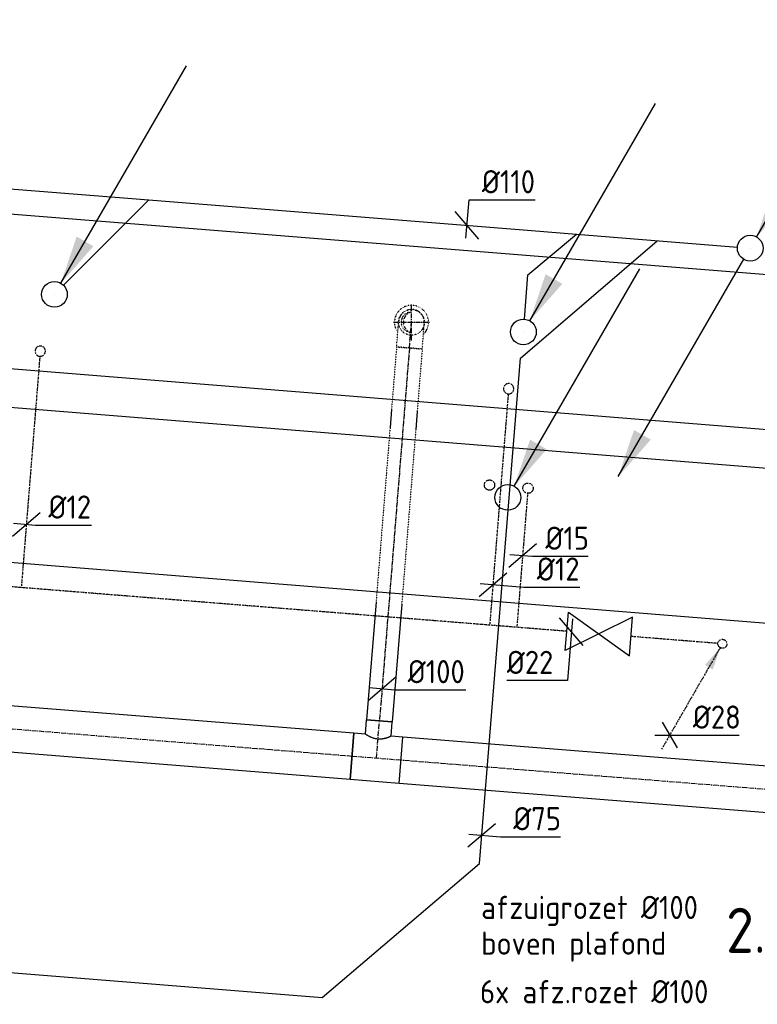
# Model space of a CAD drawing. Header units: millimetres. Extents: x -2770 to 48660, y -299 to 65946.
# Tile 38 of 39: x 15443 to 18307, y 60812 to 64638. Entities that reach past the tile are written whole.
import ezdxf
from ezdxf.enums import TextEntityAlignment as Align

# ---------------------------------------------------------------- set-up
doc = ezdxf.new("R2010")
doc.units = ezdxf.units.MM
for name, pattern in [('2322109', [10, 5, -2, 1, -2]), ('2322109_a', [10, 5, -2, 1, -2]), ('2322110', [10, 5, -1, 1, -1, 1, -1]), ('2322121', [2000, 1000, 1000]), ('2322121_a', [2000, 1000, 1000]), ('CENTER2', [28.575, 19.05, -3.175, 3.175, -3.175]), ('SMALL_DASH', [1.5, 0.5, -1])]:
    doc.linetypes.add(name, pattern=pattern)
for name, color, linetype in [('bTuwkundig', 7, 'Continuous'), ('WL524---', 4, '2322121'), ('WL531---', 5, '2322109'), ('WL532---', 1, '2322110'), ('WL561---', 4, 'Continuous'), ('WL570---_RETOUR_D', 4, 'Continuous'), ('WL570---_RETOUR_HL', 1, 'CENTER2'), ('WL570---_RETOUR_RST', 4, 'Continuous'), ('WL570---_TOEVOER_D', 3, 'Continuous'), ('WM524---', 1, 'Continuous'), ('WM531---', 1, 'Continuous'), ('WM570---', 1, 'Continuous'), ('WM570---_RETOUR', 1, 'Continuous'), ('WM570---_TOEVOER', 1, 'Continuous')]:
    doc.layers.add(name, color=color, linetype=linetype)
doc.styles.add('BURO-018', font='BUROFONT', dxfattribs={"height": 1.8})
doc.styles.add('STABICAD-018', font='ISOCP.SHX', dxfattribs={"height": 90})
doc.styles.add('STABICAD-035', font='ISOCP.SHX', dxfattribs={"height": 175})

# ---------------------------------------------------------------- blocks, each defined once
blk = doc.blocks.new('*U703')
at = {"color": 0, "linetype": 'Continuous'}
for p, q in [((5, 300, -3125), (9064.5, 300, -3125)), ((5, -300, -3125), (9064.5, -300, -3125))]:
    blk.add_line(p, q, dxfattribs=at)
at = {"layer": 'WL570---_TOEVOER_D', "color": 2, "style": 'STABICAD-018'}
for tag in ['SECTIONCODE', 'CODE', 'POSITIONCODE']:
    blk.add_attdef(tag, (9549, 63300.5, 3125), '', height=1.8, dxfattribs=at)
blk = doc.blocks.new('*U704')
at = {"color": 0, "linetype": 'Continuous'}
for p, q in [((5, 300, -3125), (9854.2, 300, -3125)), ((5, -300, -3125), (9854.2, -300, -3125))]:
    blk.add_line(p, q, dxfattribs=at)
at = {"layer": 'WL570---_TOEVOER_D', "color": 2, "style": 'STABICAD-018'}
for tag, p in [('CODE', (9330.9, 64070.4, 3125)), ('SECTIONCODE', (13758.8, 63865.4, 3125)), ('POSITIONCODE', (13897.8, 63854.2, 3125))]:
    blk.add_attdef(tag, p, '', height=1.8, dxfattribs=at)
blk = doc.blocks.new('*U696')
at = {"linetype": '2322121'}
blk.add_hatch(color=2, dxfattribs=at).paths.add_polyline_path([(25, 43.3), (86.3, 224.4), (151.2, 186.9)], flags=0)
at = {"color": 2, "linetype": '2322121_a'}
blk.add_line((25, 43.3, 3000), (512.5, 887.7, 3000), dxfattribs=at)
at = {"color": 0, "linetype": '2322121'}
blk.add_line((0, 0), (0, 0, 3000), dxfattribs=at)
blk.add_circle((0, 0, 3000), 50, dxfattribs=at)
at = {"color": 2, "linetype": '2322121'}
blk.add_circle((0, 0, 3000), 50, dxfattribs=at)
at = {"layer": 'WL570---_TOEVOER_D', "color": 2, "style": 'STABICAD-018'}
for tag, p in [('SECTIONCODE', (17398.9, 63574.3, 1499.5)), ('POSITIONCODE', (17398.9, 63574.3, 1499.5)), ('CODE', (17398.9, 63524.3)), ('FLOORCODE', (17448.9, 63424.3))]:
    blk.add_attdef(tag, p, '', height=1.8, dxfattribs=at)
blk = doc.blocks.new('*U690')
at = {"linetype": '2322121'}
blk.add_hatch(color=2, dxfattribs=at).paths.add_polyline_path([(25, 43.3), (86.3, 224.4), (151.2, 186.9)], flags=0)
at = {"color": 2, "linetype": '2322121_a'}
blk.add_line((25, 43.3, 3000), (512.5, 887.7, 3000), dxfattribs=at)
at = {"color": 0, "linetype": '2322121'}
blk.add_line((0, 0), (0, 0, 3000), dxfattribs=at)
blk.add_circle((0, 0, 3000), 50, dxfattribs=at)
at = {"color": 2, "linetype": '2322121'}
blk.add_circle((0, 0, 3000), 50, dxfattribs=at)
at = {"layer": 'WL570---_TOEVOER_D', "color": 2, "style": 'STABICAD-018'}
for tag, p in [('SECTIONCODE', (15577.6, 63720.4, 1499.5)), ('POSITIONCODE', (15577.6, 63720.4, 1499.5)), ('CODE', (15577.6, 63670.4)), ('FLOORCODE', (15627.6, 63570.4))]:
    blk.add_attdef(tag, p, '', height=1.8, dxfattribs=at)
blk = doc.blocks.new('*U694')
at = {"linetype": '2322121'}
blk.add_hatch(color=2, dxfattribs=at).paths.add_polyline_path([(25, 43.3), (86.3, 224.4), (151.2, 186.9)], flags=0)
at = {"color": 2, "linetype": '2322121_a'}
blk.add_line((25, 43.3, 3000), (512.5, 887.7, 3000), dxfattribs=at)
at = {"color": 0, "linetype": '2322121'}
blk.add_line((0, 0), (0, 0, 3000), dxfattribs=at)
blk.add_circle((0, 0, 3000), 50, dxfattribs=at)
at = {"color": 2, "linetype": '2322121'}
blk.add_circle((0, 0, 3000), 50, dxfattribs=at)
at = {"layer": 'WL570---_TOEVOER_D', "color": 2, "style": 'STABICAD-018'}
for tag, p in [('SECTIONCODE', (17338.5, 62931.5, 1499.5)), ('POSITIONCODE', (17338.5, 62931.5, 1499.5)), ('CODE', (17338.5, 62881.5)), ('FLOORCODE', (17388.5, 62781.5))]:
    blk.add_attdef(tag, p, '', height=1.8, dxfattribs=at)
blk = doc.blocks.new('*U771')
at = {"color": 0, "linetype": 'Continuous'}
for p, q in [((-53.9, -45.8), (53.9, 45.8)), ((-49.8, 4.1), (72.6, -5.9)), ((72.6, -5.9), (306.3, -5.9))]:
    blk.add_line(p, q, dxfattribs=at)
at = {"color": 0, "linetype": 'Continuous', "style": 'STABICAD-018'}
blk.add_text('%%c75', height=90, dxfattribs=at).set_placement((122.6, 19.1))
at = {"layer": 'WL570---_TOEVOER_D', "color": 2, "style": 'STABICAD-018'}
blk.add_attdef('CODE', (17236.9, 61468.9), '', height=1.8, dxfattribs=at)
blk = doc.blocks.new('*U770')
at = {"color": 0, "linetype": 'Continuous'}
for p, q in [((-4, -49.8), (8, 99.8)), ((8, 99.8), (265.1, 99.8)), ((45.8, -53.8), (-45.8, 53.8))]:
    blk.add_line(p, q, dxfattribs=at)
at = {"color": 0, "linetype": 'Continuous', "style": 'STABICAD-018'}
blk.add_text('%%c110', height=90, dxfattribs=at).set_placement((58, 124.8))
at = {"layer": 'WL570---_TOEVOER_D', "color": 2, "style": 'STABICAD-018'}
blk.add_attdef('CODE', (17179.7, 63838.2), '', height=1.8, dxfattribs=at)
blk = doc.blocks.new('*U695')
at = {"linetype": '2322121'}
for points in [[(25, 43.3), (86.3, 224.4), (151.2, 186.9)], [(-512.5, -887.7), (-451.2, -706.5), (-386.3, -744)]]:
    blk.add_hatch(color=2, dxfattribs=at).paths.add_polyline_path(points, flags=0)
at = {"color": 2, "linetype": '2322121_a'}
for p, q in [((25, 43.3, 3000), (512.5, 887.7, 3000)), ((-512.5, -887.7, 3000), (-25, -43.3, 3000))]:
    blk.add_line(p, q, dxfattribs=at)
at = {"color": 0, "linetype": '2322121'}
blk.add_line((0, 0), (0, 0, 3000), dxfattribs=at)
blk.add_circle((0, 0, 3000), 50, dxfattribs=at)
at = {"color": 2, "linetype": '2322121'}
blk.add_circle((0, 0, 3000), 50, dxfattribs=at)
at = {"layer": 'WL570---_TOEVOER_D', "color": 2, "style": 'STABICAD-018'}
for tag, p in [('SECTIONCODE', (18279.8, 63899.9, 1499.5)), ('POSITIONCODE', (18279.8, 63899.9, 1499.5)), ('CODE', (18279.8, 63849.9)), ('FLOORCODE', (18329.8, 63749.9))]:
    blk.add_attdef(tag, p, '', height=1.8, dxfattribs=at)
blk = doc.blocks.new('PI_SYM115')
at = {"color": 0, "linetype": 'Continuous'}
for p, q in [((-2.5, 1.5), (2.5, -1.5)), ((-2.5, -1.5), (-2.5, 1.5)), ((2.5, 1.5), (-2.5, -1.5)), ((2.5, -1.5), (2.5, 1.5))]:
    blk.add_line(p, q, dxfattribs=at)
at = {"color": 0, "linetype": 'Continuous', "style": 'BURO-018'}
blk.add_attdef('PRODUCTCODE', text='', height=1.8, dxfattribs=at).set_placement((0, 0), align=Align.MIDDLE)
blk = doc.blocks.new('*U726')
at = {"color": 2, "linetype": 'SMALL_DASH'}
for p, q in [((0, 50, -2750), (244.2, 50, -2750)), ((0, -50, -2750), (0, 50, -2750)), ((314.2, 50, -2750), (994.2, 50, -2750)), ((0, -50, -2750), (244.2, -50, -2750)), ((314.2, -50, -2750), (994.2, -50, -2750))]:
    blk.add_line(p, q, dxfattribs=at)
at = {"color": 0, "linetype": 'SMALL_DASH'}
for p, q in [((244.2, 50, -2750), (243.2, 50, -2750)), ((314.2, 50, -2750), (315.2, 50, -2750)), ((994.2, 50, -2750), (993.2, 50, -2750)), ((244.2, -50, -2750), (243.2, -50, -2750)), ((314.2, -50, -2750), (315.2, -50, -2750)), ((994.2, -50, -2750), (993.2, -50, -2750))]:
    blk.add_line(p, q, dxfattribs=at)
at = {"color": 0, "linetype": 'Continuous'}
for p, q in [((244.2, 50, -2750), (314.2, 50, -2750)), ((994.2, 50, -2750), (1453.5, 50, -2750)), ((1453.5, 50, -2750), (1453.5, -50, -2750)), ((244.2, -50, -2750), (314.2, -50, -2750)), ((994.2, -50, -2750), (1453.5, -50, -2750))]:
    blk.add_line(p, q, dxfattribs=at)
at = {"layer": 'WL570---_RETOUR_HL', "linetype": 'CENTER2'}
blk.add_line((0, 0, -2750), (1453.5, 0, -2750), dxfattribs=at)
at = {"layer": 'WL570---_TOEVOER_D', "color": 2, "style": 'STABICAD-018'}
for tag in ['CODE', 'SECTIONCODE', 'POSITIONCODE']:
    blk.add_attdef(tag, (16956.2, 63362.1, 2750), '', height=1.8, dxfattribs=at)
blk = doc.blocks.new('*U723')
at = {"color": 2, "linetype": 'SMALL_DASH'}
blk.add_arc((0, 0, -2400), 66, 314.6636, 216.1617, dxfattribs=at)
at = {"layer": 'WL570---_TOEVOER_D', "color": 2, "style": 'STABICAD-018'}
for tag, p in [('CODE', (16964.2, 63561.7, 2400)), ('SECTIONCODE', (16964.2, 63461.7, 2400)), ('MATERIALCODE', (16964.2, 63461.7, 2400)), ('POSITIONCODE', (16964.2, 63461.7, 2400)), ('FLOWPREFIX', (17186.7, 63421.7, 2400)), ('FLOW', (17209.2, 63421.7, 2400)), ('FLOWSUFFIX', (17231.7, 63421.7, 2400))]:
    blk.add_attdef(tag, p, '', height=1.8, dxfattribs=at)
at = {"layer": 'WL570---_TOEVOER_D', "color": 1, "style": 'STABICAD-018'}
blk.add_attdef('PRODUCTCODE', (16764.2, 63501.7, 2400), '', height=1.8, dxfattribs=at)
blk = doc.blocks.new('*U711')
at = {"color": 0, "linetype": 'Continuous'}
for p, q in [((0, 90, -2750), (1818.2, 90, -2750)), ((0, -90, -2750), (0, 90, -2750)), ((1818.2, 90, -2750), (1818.2, -90, -2750)), ((0, -90, -2750), (1818.2, -90, -2750))]:
    blk.add_line(p, q, dxfattribs=at)
at = {"layer": 'WL570---_RETOUR_HL', "linetype": 'CENTER2'}
blk.add_line((0, 0, -2750), (1818.2, 0, -2750), dxfattribs=at)
at = {"layer": 'WL570---_TOEVOER_D', "color": 2, "style": 'STABICAD-018'}
for tag in ['SECTIONCODE', 'CODE', 'POSITIONCODE']:
    blk.add_attdef(tag, (16733.3, 61775.2, 2750), '', height=1.8, dxfattribs=at)
blk = doc.blocks.new('*U730')
at = {"color": 0, "linetype": 'Continuous'}
for p, q in [((-95.3, 90, -2750), (95.3, 90, -2750)), ((-95.3, 90, -2750), (-95.3, -90, -2750)), ((95.3, 90, -2750), (95.3, -90, -2750)), ((-95.3, -90, -2750), (-50, -90, -2750)), ((-50, -90, -2750), (-50, -146.1, -2750)), ((50, -90, -2750), (95.3, -90, -2750)), ((50, -90, -2750), (50, -146.1, -2750)), ((50, -146.1, -2750), (-50, -146.1, -2750))]:
    blk.add_line(p, q, dxfattribs=at)
blk.add_spline([(-49.7, -89.9, -2750), (-49, -89.4, -2750), (-47.7, -88.7, -2750), (-45.9, -87.8, -2750), (-43.7, -86.7, -2750), (-41, -85.3, -2750), (-37.9, -83.9, -2750), (-34.4, -82.4, -2750), (-30.6, -80.8, -2750), (-26.4, -79.4, -2750), (-22, -78, -2750), (-17.4, -76.8, -2750), (-12.5, -75.9, -2750), (-7.6, -75.2, -2750), (-2.5, -74.9, -2750), (2.5, -74.9, -2750), (7.6, -75.2, -2750), (12.5, -75.9, -2750), (17.4, -76.8, -2750), (22, -78, -2750), (26.4, -79.4, -2750), (30.6, -80.8, -2750), (34.4, -82.4, -2750), (37.9, -83.9, -2750), (41, -85.3, -2750), (43.7, -86.7, -2750), (45.9, -87.8, -2750), (47.7, -88.7, -2750), (49, -89.4, -2750), (49.7, -89.9, -2750), (50, -90, -2750)], degree=3, dxfattribs=at)
at = {"layer": 'WL570---_RETOUR_HL', "linetype": 'CENTER2'}
for p, q in [((-95.3, 0, -2750), (95.3, 0, -2750)), ((0, 0, -2750), (0, -146.1, -2750))]:
    blk.add_line(p, q, dxfattribs=at)
at = {"layer": 'WL570---_TOEVOER_D', "color": 2, "style": 'STABICAD-018'}
for tag in ['SECTIONCODE', 'CODE', 'POSITIONCODE']:
    blk.add_attdef(tag, (16828.3, 61767.6, 2750), '', height=1.8, dxfattribs=at)
blk = doc.blocks.new('*U684')
at = {"color": 2, "linetype": 'SMALL_DASH'}
for p, q in [((-100, 50, -2750), (-86.8, 50, -2750)), ((-100, -50, -2750), (-100, 50, -2750)), ((-86.8, 50, -2750), (-61.4, 50, -2750)), ((-61.4, 50, -2750), (-38.6, 50, -2750)), ((-38.6, 50, -2750), (-20, 50, -2750)), ((-20, 50, -2750), (-6.8, 50, -2750)), ((-6.8, 50, -2750), (0, 50, -2750)), ((-100, -50, -2750), (-86.8, -50, -2750)), ((-86.8, -50, -2750), (-61.4, -50, -2750)), ((-61.4, -50, -2750), (-38.6, -50, -2750)), ((-38.6, -50, -2750), (-20, -50, -2750)), ((-20, -50, -2750), (-6.8, -50, -2750)), ((-6.8, -50, -2750), (0, -50, -2750))]:
    blk.add_line(p, q, dxfattribs=at)
blk.add_arc((0, 0, -2750), 50, 270, 90, dxfattribs=at)
at = {"layer": 'WL570---_RETOUR_HL', "linetype": 'CENTER2'}
blk.add_line((-100, 0, -2750), (0, 0, -2750), dxfattribs=at)
at = {"layer": 'WL570---_TOEVOER_D', "color": 2, "style": 'STABICAD-018'}
for tag in ['SECTIONCODE', 'CODE', 'POSITIONCODE']:
    blk.add_attdef(tag, (16964.2, 63461.7, 2750), '', height=1.8, dxfattribs=at)
blk = doc.blocks.new('*U718')
at = {"layer": 'WL570---_RETOUR_HL', "linetype": 'CENTER2'}
for p, q in [((-5.6, 69.8), (5.6, -69.8)), ((69.8, 5.6), (-69.8, -5.6))]:
    blk.add_line(p, q, dxfattribs=at)
at = {"layer": 'WL570---_RETOUR_HL', "linetype": 'SMALL_DASH'}
blk.add_circle((0, 0, -2650), 50, dxfattribs=at)
at = {"layer": 'WL570---_RETOUR_HL', "linetype": 'CENTER2'}
blk.add_circle((0, 0, -2650), 0.0125, dxfattribs=at)
at = {"layer": 'WL570---_RETOUR_HL', "linetype": 'SMALL_DASH'}
for centre, radius, start, end in [((0, 0, -2650), 40, 274.5874, 94.5874), ((-9.5, -0.8, -2650), 41.1, 287.9385, 81.2362)]:
    blk.add_arc(centre, radius, start, end, dxfattribs=at)
at = {"layer": 'WL570---_TOEVOER_D', "color": 2, "style": 'STABICAD-018'}
for tag in ['SECTIONCODE', 'CODE', 'POSITIONCODE']:
    blk.add_attdef(tag, (16964.2, 63461.7, 2650), '', height=1.8, dxfattribs=at)
blk = doc.blocks.new('*U712')
at = {"color": 0, "linetype": 'Continuous'}
for p, q in [((0, 90, -2750), (2290.8, 90, -2750)), ((0, -90, -2750), (0, 90, -2750)), ((2290.8, 90, -2750), (2290.8, -90, -2750)), ((0, -90, -2750), (2290.8, -90, -2750))]:
    blk.add_line(p, q, dxfattribs=at)
at = {"layer": 'WL570---_RETOUR_HL', "linetype": 'CENTER2'}
blk.add_line((0, 0, -2750), (2290.8, 0, -2750), dxfattribs=at)
at = {"layer": 'WL570---_TOEVOER_D', "color": 2, "style": 'STABICAD-018'}
for tag in ['CODE', 'SECTIONCODE', 'POSITIONCODE']:
    blk.add_attdef(tag, (19206.9, 61577.3, 2750), '', height=1.8, dxfattribs=at)
blk = doc.blocks.new('*U767')
at = {"color": 0, "linetype": 'Continuous'}
for p, q in [((-53.8, -45.8, -2750), (53.8, 45.8, -2750)), ((-49.8, 4, -2750), (49.8, -4, -2750)), ((49.8, -4, -2750), (324.9, -4, -2750))]:
    blk.add_line(p, q, dxfattribs=at)
at = {"color": 0, "linetype": 'Continuous', "style": 'STABICAD-018'}
blk.add_text('%%c100', height=90, dxfattribs=at).set_placement((99.8, 21, -2750))
at = {"layer": 'WL570---_TOEVOER_D', "color": 2, "style": 'STABICAD-018'}
blk.add_attdef('CODE', (16850, 62038.3, 2750), '', height=1.8, dxfattribs=at)
blk = doc.blocks.new('*U745')
at = {"color": 0, "linetype": '2322109'}
blk.add_arc((0, 0), 20, 268.2786, 262.5467, dxfattribs=at)
at = {"layer": 'WL570---_TOEVOER_D', "color": 2, "style": 'STABICAD-018'}
for tag in ['CODE', 'CODE2', 'INDICATIONTEXT', 'LABEL', 'POSITIONCODE', 'SECTIONCODE']:
    blk.add_attdef(tag, (15522.5, 63349.7), '', height=1.2, dxfattribs=at)
at = {"layer": 'WL570---_TOEVOER_D', "color": 1, "style": 'STABICAD-018'}
blk.add_attdef('PRODUCTCODE', (15522.5, 63349.7), '', height=1.8, dxfattribs=at)
blk = doc.blocks.new('*U757')
at = {"color": 0, "linetype": '2322109'}
blk.add_arc((0, 0), 20, 268.2786, 262.5467, dxfattribs=at)
at = {"layer": 'WL570---_TOEVOER_D', "color": 2, "style": 'STABICAD-018'}
for tag in ['CODE', 'CODE2', 'SECTIONCODE', 'INDICATIONTEXT', 'LABEL', 'POSITIONCODE']:
    blk.add_attdef(tag, (17341.6, 63203.7), '', height=1.2, dxfattribs=at)
at = {"layer": 'WL570---_TOEVOER_D', "color": 1, "style": 'STABICAD-018'}
blk.add_attdef('PRODUCTCODE', (17341.6, 63203.7), '', height=1.8, dxfattribs=at)
blk = doc.blocks.new('*U751')
at = {"color": 0, "linetype": '2322109'}
blk.add_circle((0, 0), 20, dxfattribs=at)
at = {"layer": 'WL570---_TOEVOER_D', "color": 2, "style": 'STABICAD-018'}
for tag in ['CODE', 'CODE2', 'INDICATIONTEXT', 'LABEL', 'POSITIONCODE', 'SECTIONCODE']:
    blk.add_attdef(tag, (17416.8, 62817.2, 950), '', height=1.2, rotation=350.8253, dxfattribs=at)
at = {"layer": 'WL570---_TOEVOER_D', "color": 1, "style": 'STABICAD-018'}
blk.add_attdef('PRODUCTCODE', (17416.8, 62817.2, 950), '', height=1.8, rotation=350.8253, dxfattribs=at)
blk = doc.blocks.new('*U753')
at = {"color": 0, "linetype": '2322110'}
blk.add_circle((0, 0), 20, dxfattribs=at)
at = {"layer": 'WL570---_TOEVOER_D', "color": 2, "style": 'STABICAD-018'}
for tag in ['CODE', 'CODE2', 'INDICATIONTEXT', 'LABEL', 'POSITIONCODE', 'SECTIONCODE']:
    blk.add_attdef(tag, (17267.3, 62829.2, 950), '', height=1.2, rotation=350.8253, dxfattribs=at)
at = {"layer": 'WL570---_TOEVOER_D', "color": 1, "style": 'STABICAD-018'}
blk.add_attdef('PRODUCTCODE', (17267.3, 62829.2, 950), '', height=1.8, rotation=350.8253, dxfattribs=at)
blk = doc.blocks.new('*U760')
at = {"color": 0, "linetype": 'Continuous'}
for p, q in [((45.8, -53.8), (-45.8, 53.8)), ((4, 49.8), (-15.2, -189.1)), ((-15.2, -189.1), (-250.6, -189.1))]:
    blk.add_line(p, q, dxfattribs=at)
at = {"color": 0, "linetype": 'Continuous', "style": 'STABICAD-018'}
blk.add_text('%%c22', height=90, dxfattribs=at).set_placement((-250.6, -164.1))
at = {"layer": 'WL570---_TOEVOER_D', "color": 2, "style": 'STABICAD-018'}
blk.add_attdef('CODE', (17585.2, 62259.5), '', height=1.2, dxfattribs=at)
blk = doc.blocks.new('*U759')
at = {"color": 0, "linetype": 'Continuous'}
for p, q in [((-53.8, -45.8), (53.8, 45.8)), ((-49.8, 4), (38.4, -3.1)), ((38.4, -3.1), (254.1, -3.1))]:
    blk.add_line(p, q, dxfattribs=at)
at = {"color": 0, "linetype": 'Continuous', "style": 'STABICAD-018'}
blk.add_text('%%c15', height=90, dxfattribs=at).set_placement((88.4, 21.9))
at = {"layer": 'WL570---_TOEVOER_D', "color": 2, "style": 'STABICAD-018'}
blk.add_attdef('CODE', (17395.8, 62555.9, 950), '', height=1.2, dxfattribs=at)
blk = doc.blocks.new('*U843')
at = {"color": 0, "linetype": 'Continuous'}
for p, q in [((-53.8, -45.8), (53.8, 45.8)), ((-49.8, 4), (120.5, -9.7)), ((120.5, -9.7), (337.9, -9.7))]:
    blk.add_line(p, q, dxfattribs=at)
at = {"color": 0, "linetype": 'Continuous', "style": 'STABICAD-018'}
blk.add_text('%%c12', height=90, dxfattribs=at).set_placement((170.5, 15.3))
at = {"layer": 'WM570---_TOEVOER', "color": 2, "style": 'STABICAD-018'}
blk.add_attdef('CODE', (17280.6, 62442.7), '', height=1.2, dxfattribs=at)
blk = doc.blocks.new('*U844')
at = {"color": 0, "linetype": 'Continuous'}
for p, q in [((-53.8, -45.8), (53.8, 45.8)), ((-49.8, 4), (35.8, -2.9)), ((35.8, -2.9), (253.2, -2.9))]:
    blk.add_line(p, q, dxfattribs=at)
at = {"color": 0, "linetype": 'Continuous', "style": 'STABICAD-018'}
blk.add_text('%%c12', height=90, dxfattribs=at).set_placement((85.8, 22.1))
at = {"layer": 'WM570---_TOEVOER', "color": 2, "style": 'STABICAD-018'}
blk.add_attdef('CODE', (15468.5, 62676.9), '', height=1.2, dxfattribs=at)
blk = doc.blocks.new('*U841')
at = {"linetype": '2322109'}
blk.add_hatch(color=2, dxfattribs=at).paths.add_polyline_path([(-8.8, -15.2), (-37.3, -99.7), (-67.7, -82.2)], flags=0)
at = {"color": 0, "linetype": '2322109'}
blk.add_line((0, 0), (0, 0, 1), dxfattribs=at)
at = {"color": 2, "linetype": '2322109_a'}
blk.add_line((-8.8, -15.2, 1), (-236.2, -409.2, 1), dxfattribs=at)
at = {"color": 2, "linetype": '2322109'}
blk.add_circle((0, 0, 1), 17.5, dxfattribs=at)
at = {"layer": 'WM570---_TOEVOER', "color": 2, "style": 'STABICAD-018'}
for tag, p in [('SECTIONCODE', (18171.9, 62362.5, 149)), ('POSITIONCODE', (18171.9, 62362.5, 149)), ('CODE', (18171.9, 62312.5, -1)), ('FLOORCODE', (18221.9, 62212.5, -1))]:
    blk.add_attdef(tag, p, '', height=1.2, dxfattribs=at)
blk = doc.blocks.new('*U846')
at = {"color": 0, "linetype": 'Continuous'}
for p, q in [((-28.9, 50), (28.9, -50)), ((-57.7, 0), (39.7, 0)), ((39.7, 0), (269.7, 0))]:
    blk.add_line(p, q, dxfattribs=at)
at = {"color": 0, "linetype": 'Continuous', "style": 'STABICAD-018'}
blk.add_text('%%c28', height=90, dxfattribs=at).set_placement((89.7, 25))
at = {"layer": 'WM570---_TOEVOER', "color": 2, "style": 'STABICAD-018'}
blk.add_attdef('CODE', (17967.2, 61857.8, -1), '', height=1.2, dxfattribs=at)

msp = doc.modelspace()

# ---------------------------------------------------------------- linework, layer by layer
at = {"layer": 'WL524---', "linetype": '2322121'}
for p, q in [((8092.6, 64567.3), (15944.5, 63937.3)), ((15612.9, 63605.8), (15944.5, 63937.3)), ((15944.5, 63937.3), (17430.5, 63818.1)), ((17430.5, 63818.1), (17605.4, 63804.1)), ((17387.7, 63321.8), (17918.8, 63778.9)), ((17416.7, 63646.1), (17605.4, 63804.1)), ((17605.4, 63804.1), (18230, 63753.9)), ((17402.9, 63474.1), (17416.7, 63646.1)), ((17227.9, 61359.1), (17387.7, 63321.8)), ((16617, 60838.4), (17227.9, 61359.1)), ((15132.2, 60957.6), (16617, 60838.4))]:
    msp.add_line(p, q, dxfattribs=at)
at = {"layer": 'WL531---', "linetype": '2322109'}
for p, q in [((15520.9, 63329.7), (15448.8, 62431)), ((17340, 63183.8), (17267.9, 62285)), ((17415.2, 62797.2, 950), (17373.4, 62276.5, 950)), ((17567.6, 62261), (11730.4, 62729.3)), ((18154.5, 62213.9), (17816.8, 62241))]:
    msp.add_line(p, q, dxfattribs=at)

# ---------------------------------------------------------------- block references
at = {"layer": 'WL524---', "linetype": '2322121'}
for name, p in [('*U695', (18279.8, 63749.9)), ('*U690', (15577.6, 63570.4)), ('*U696', (17398.9, 63424.3)), ('*U694', (17338.5, 62781.5))]:
    msp.add_blockref(name, p, dxfattribs=at)
at = {"layer": 'WL531---', "linetype": '2322109'}
for name, p in [('*U745', (15522.5, 63349.7)), ('*U757', (17341.6, 63203.7)), ('*U841', (18171.9, 62212.5, -1))]:
    msp.add_blockref(name, p, dxfattribs=at)
at = {"layer": 'WL531---', "linetype": '2322109', "rotation": 350.8252924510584}
msp.add_blockref('*U751', (17416.8, 62817.2, 950), dxfattribs=at)
at = {"layer": 'WL532---', "linetype": '2322110', "rotation": 350.8252924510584}
msp.add_blockref('*U753', (17267.3, 62829.2, 950), dxfattribs=at)
at = {"layer": 'WL561---', "color": 2, "linetype": 'Continuous', "xscale": 50, "yscale": 50, "zscale": 50, "rotation": 355.412646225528}
msp.add_blockref('PI_SYM115', (17692.2, 62251), dxfattribs=at)
at = {"layer": 'WL570---_RETOUR_D', "linetype": 'Continuous'}
for name, p, rotation in [('*U703', (9549, 63300.5, 3125), 355.4100000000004), ('*U718', (16964.2, 63461.7, 2650), 175.4126462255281), ('*U684', (16964.2, 63461.7, 2750), 85.41264622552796), ('*U726', (16956.2, 63362.1, 2750), 265.412646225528), ('*U711', (16733.3, 61775.2, 2750), 175.4252666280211), ('*U730', (16828.3, 61767.6, 2750), 175.4210598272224), ('*U712', (19206.9, 61577.3, 2750), 175.4252666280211)]:
    msp.add_blockref(name, p, dxfattribs=dict(at, rotation=rotation))
at = {"layer": 'WL570---_RETOUR_RST', "linetype": 'Continuous'}
msp.add_blockref('*U723', (16964.2, 63461.7, 2400), dxfattribs=at)
at = {"layer": 'WL570---_TOEVOER_D', "linetype": 'Continuous', "rotation": 355.4100000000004}
msp.add_blockref('*U704', (9330.9, 64070.4, 3125), dxfattribs=at)
at = {"layer": 'WM524---', "linetype": 'Continuous'}
for name, p in [('*U770', (17179.7, 63838.2)), ('*U771', (17236.9, 61468.9))]:
    msp.add_blockref(name, p, dxfattribs=at)
at = {"layer": 'WM531---', "linetype": 'Continuous'}
for name, p in [('*U844', (15468.5, 62676.9)), ('*U759', (17395.8, 62555.9, 950)), ('*U843', (17280.6, 62442.7)), ('*U760', (17585.2, 62259.5)), ('*U846', (17967.2, 61857.8, -1))]:
    msp.add_blockref(name, p, dxfattribs=at)
at = {"layer": 'WM570---_RETOUR', "linetype": 'Continuous'}
msp.add_blockref('*U767', (16850, 62038.3, 2750), dxfattribs=at)

# ---------------------------------------------------------------- texts
at = {"layer": 'bTuwkundig', "color": 3, "style": 'STABICAD-035'}
msp.add_text('2.96', height=175, dxfattribs=at).set_placement((18186.3, 61011.7, -500))
at = {"layer": 'WM570---', "color": 1, "style": 'STABICAD-018'}
for s, p in [('afzuigrozet %%C100', (17235, 61143.1, -3000)), ('boven plafond', (17235, 61004.1, -3000)), ('6x afz.rozet %%C100', (17230.5, 60815.8, -3000))]:
    msp.add_text(s, height=90, dxfattribs=at).set_placement(p)

doc.saveas('drawing.dxf')
